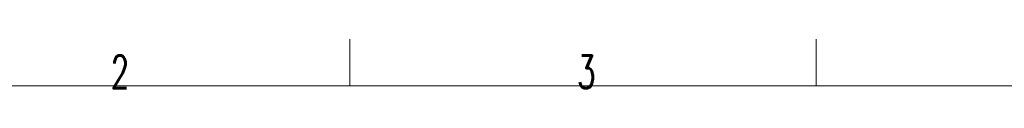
# Model space of a CAD drawing. Header units: inches. Extents: x 0 to 29700, y -16 to 21000.
# Tile 125 of 212: x 3081 to 8358, y 20734 to 21000. Entities that reach past the tile are written whole.
import ezdxf

# ---------------------------------------------------------------- set-up
doc = ezdxf.new("R2010")
doc.units = ezdxf.units.IN
doc.layers.add('210', color=7, linetype='Continuous', true_color=0xffffff)
doc.styles.add('latin_extended', font='simplex.shx')

msp = doc.modelspace()

# ---------------------------------------------------------------- linework, layer by layer
at = {"layer": '210', "color": 7, "linetype": 'Continuous', "lineweight": 18}
for p, q in [((4850, 20750), (4850, 21000)), ((7350, 20750), (7350, 21000)), ((250, 20750), (29450, 20750))]:
    msp.add_line(p, q, dxfattribs=at)

# ---------------------------------------------------------------- texts
at = {"layer": '210', "color": 211, "linetype": 'Continuous', "lineweight": 18, "char_height": 175, "attachment_point": 7, "line_spacing_factor": 0.963855, "style": 'latin_extended'}
for s, insert in [('\\W0.6563;2', (3569.16, 20736.628)), ('\\W0.6563;3', (6069.16, 20736.628))]:
    msp.add_mtext(s, dxfattribs=dict(at, insert=insert))

doc.saveas('drawing.dxf')
